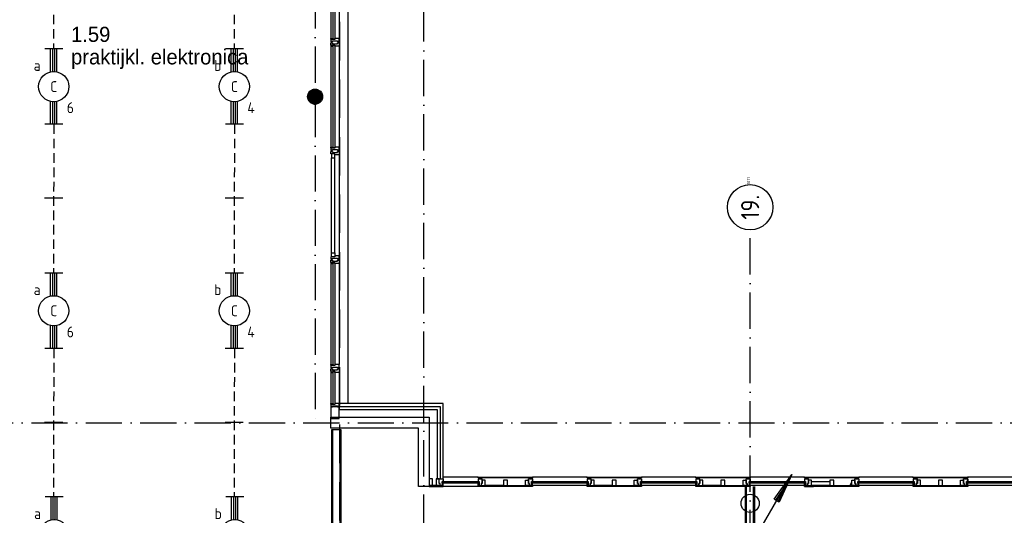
# Model space of a CAD drawing. Header units: millimetres. Extents: x -6587 to 112313, y 244 to 84344.
# Tile 49 of 55: x 77486 to 93781, y 56372 to 64579. Entities that reach past the tile are written whole.
import ezdxf
from ezdxf.enums import TextEntityAlignment as Align

# ---------------------------------------------------------------- set-up
doc = ezdxf.new("R2010")
doc.units = ezdxf.units.MM
doc.header["$LTSCALE"] = 100
doc.linetypes.add('DASHDOT', pattern=[9, 6, -1.5, 0, -1.5])
doc.linetypes.add('HIDDEN', pattern=[9.525, 6.35, -3.175])
doc.layers.get('0').update_dxf_attribs({"linetype": 'CONTINUOUS'})
for name, color, linetype in [('AL$7----_STRAMIEN', 1, 'DASHDOT'), ('AL21----_BUITENWAND', 4, 'CONTINUOUS'), ('AL21K---_ISOLATIE', 1, 'CONTINUOUS'), ('AL22----_BINNENWAND', 7, 'CONTINUOUS'), ('AL28----_KONSTRUKTIE', 3, 'CONTINUOUS'), ('AL31----_BUITENKOZ', 7, 'CONTINUOUS'), ('ALN-----_BLOCKNAAM', 2, 'CONTINUOUS'), ('ALXA3---_VOLZWART', 14, 'CONTINUOUS'), ('ALXAA---_GEWBETON', 12, 'CONTINUOUS'), ('ALXOU---_GLAS', 7, 'CONTINUOUS'), ('BOUW', 8, 'CONTINUOUS'), ('EB63101-_ATTRIB', 2, 'CONTINUOUS'), ('EL63101-_LICHT-ARM', 3, 'CONTINUOUS'), ('LIJN035', 50, 'CONTINUOUS'), ('LIJN070', 130, 'CONTINUOUS'), ('RUIMTEBOEK-1EB-WANDGOOT', 3, 'CONTINUOUS')]:
    doc.layers.add(name, color=color, linetype=linetype)
doc.styles.add('1_8', font='iso', dxfattribs={"width": 0.7, "height": 1.8})
doc.styles.add('BURO-025', font='BUROFONT.shx', dxfattribs={"height": 250})
doc.styles.add('NORATT', font='isocp.shx')
doc.styles.get("Standard").update_dxf_attribs({"font": 'iso.shx'})

# ---------------------------------------------------------------- blocks, each defined once
blk = doc.blocks.new('EJ3T20')
at = {"color": 0}
for p, q in [((-6.25, -1.5), (-6.25, 1.5)), ((-6.25, -1.5), (-6.25, 1.5)), ((-6.25, 0.52), (-2.44, 0.52)), ((-6.25, 0.52), (-2.44, 0.52)), ((-6.25, 0.17), (-2.49, 0.17)), ((-6.25, 0.17), (-2.49, 0.17)), ((2.44, 0.52), (6.25, 0.52)), ((2.44, 0.52), (6.25, 0.52)), ((2.49, 0.17), (6.25, 0.17)), ((2.49, 0.17), (6.25, 0.17)), ((6.25, -1.5), (6.25, 1.5)), ((6.25, -1.5), (6.25, 1.5)), ((-6.25, -0.17), (-2.49, -0.17)), ((-6.25, -0.17), (-2.49, -0.17)), ((-6.25, -0.52), (-2.44, -0.52)), ((-6.25, -0.52), (-2.44, -0.52)), ((2.44, -0.52), (6.25, -0.52)), ((2.44, -0.52), (6.25, -0.52)), ((2.49, -0.17), (6.25, -0.17)), ((2.49, -0.17), (6.25, -0.17))]:
    blk.add_line(p, q, dxfattribs=at)
blk.add_circle((0, 0), 2.5, dxfattribs=at)
blk.add_circle((0, 0), 2.5, dxfattribs=at)
at = {"style": 'NORATT', "flags": 9}
blk.add_attdef('GELIJK', text='', height=1.8, dxfattribs=at).set_placement((3.5, 5), align=Align.MIDDLE_CENTER)
at = {"color": 6}
for tag, style, flags, p in [('SCHAK', 'NORATT', 8, (3.5, 2.75)), ('SCHAK', '1_8', 8, (3.5, 2.75)), ('A_CODE', 'NORATT', 8, (0, 0)), ('A_CODE', '1_8', 8, (0, 0)), ('GROEP', 'NORATT', 8, (-3.5, -2.75)), ('GROEP', '1_8', 8, (-3.5, -2.75)), ('KAST', 'NORATT', 9, (3.5, -2.75)), ('KAST', '1_8', 9, (3.5, -2.75))]:
    blk.add_attdef(tag, text='', height=1.8, dxfattribs=dict(at, style=style, flags=flags)).set_placement(p, align=Align.MIDDLE)
blk = doc.blocks.new('ES111201')
for p, q in [((0.38, 0.65), (5.5, 9.53)), ((0.73, 0.15), (-0.73, 0.15)), ((0.6, 0.45), (-0.6, 0.45)), ((0.73, -0.15), (-0.73, -0.15)), ((0.6, -0.45), (-0.6, -0.45))]:
    blk.add_line(p, q)
for points in [[(2.57, 5.45), (5.5, 9.53), (3.43, 4.95)], [(3.22, 5.07), (4.63, 8.01), (2.78, 5.32)]]:
    blk.add_lwpolyline(points, close=True)
blk.add_circle((0, 0), 0.75)
blk = doc.blocks.new('1011')
at = {"layer": 'AL$7----_STRAMIEN', "color": 7, "linetype": 'Continuous'}
blk.add_circle((-750, 0), 750, dxfattribs=at)
at = {"layer": 'AL$7----_STRAMIEN', "color": 3, "linetype": 'Continuous'}
blk.add_attdef('STR-NAAM', text='', height=600, rotation=360, dxfattribs=at).set_placement((-750, 0), align=Align.MIDDLE)
at = {"layer": 'ALN-----_BLOCKNAAM', "linetype": 'Continuous'}
blk.add_text('1011', height=100, dxfattribs=at).set_placement((0, 0))

msp = doc.modelspace()

# ---------------------------------------------------------------- linework, layer by layer
at = {"layer": 'AL$7----_STRAMIEN', "color": 1}
for p, q in [((82374.8, 76734.4), (82374.8, 57905)), ((84174.8, 7509.2), (84174.8, 76734.4)), ((89574.8, 40558.9), (89574.8, 61094.4)), ((26373, 57905), (98018.3, 57905))]:
    msp.add_line(p, q, dxfattribs=at)
at = {"layer": 'AL21----_BUITENWAND', "color": 8}
for p, q in [((82914.8, 75845), (82914.8, 58225)), ((84494.8, 58225), (82773.8, 58225)), ((82773.8, 58225), (82773.8, 58125)), ((84494.8, 56979), (84494.8, 58225)), ((82773.8, 58125), (84394.8, 58125)), ((84394.8, 58125), (84394.8, 56979)), ((84394.8, 56979), (84494.8, 56979))]:
    msp.add_line(p, q, dxfattribs=at)
at = {"layer": 'AL21K---_ISOLATIE', "color": 8, "linetype": 'Continuous'}
for p, q in [((90891.2, 56925), (90591.7, 56925)), ((91227.7, 56865), (91257.7, 56925)), ((85491.3, 56865), (85191.8, 56865)), ((85558.3, 56865), (85857.8, 56865)), ((90891.2, 56865), (90591.7, 56865)), ((90891.3, 56865), (90591.8, 56865)), ((90958.2, 56865), (91257.7, 56865)), ((90958.3, 56865), (91257.8, 56865))]:
    msp.add_line(p, q, dxfattribs=at)
at = {"layer": 'AL22----_BINNENWAND', "color": 8}
for p, q in [((82649.8, 45975), (82649.8, 57794)), ((82649.8, 57794), (82799.8, 57794)), ((82799.8, 57794), (82799.8, 45975)), ((86874.8, 56994), (86874.8, 57006)), ((86874.8, 57006), (87774.8, 57006)), ((87774.8, 56994), (86874.8, 56994)), ((86941.8, 56900), (86924.8, 56900)), ((86924.8, 56900), (86924.8, 56865)), ((86991.8, 56955), (86941.8, 56955)), ((86941.8, 56955), (86941.8, 56900)), ((86991.8, 56865), (86991.8, 56955)), ((87358.3, 56955), (87291.3, 56955)), ((87291.3, 56955), (87291.3, 56865)), ((87358.3, 56865), (87358.3, 56955)), ((87657.8, 56865), (87657.8, 56955)), ((87657.8, 56955), (87707.8, 56955)), ((87707.8, 56955), (87707.8, 56900)), ((87707.8, 56900), (87724.8, 56900)), ((87724.8, 56900), (87724.8, 56865)), ((87774.8, 57006), (87774.8, 56994)), ((86874.8, 56850), (86874.8, 56865)), ((86874.8, 56865), (87774.8, 56865)), ((87774.8, 56850), (86874.8, 56850)), ((86924.8, 56865), (86991.8, 56865)), ((87291.3, 56865), (86991.8, 56865)), ((87291.3, 56865), (87358.3, 56865)), ((87358.3, 56865), (87657.8, 56865)), ((87724.8, 56865), (87657.8, 56865)), ((87774.8, 56865), (87774.8, 56850)), ((89496.8, 45975), (89496.8, 56852)), ((89646.8, 56852), (89646.8, 45975)), ((90474.7, 56852), (90624.7, 56852)), ((90474.8, 56852), (90624.8, 56852))]:
    msp.add_line(p, q, dxfattribs=at)
at = {"layer": 'AL22----_BINNENWAND', "color": 8, "linetype": 'Continuous'}
for p, q in [((82664.8, 57794), (82664.8, 45975)), ((82784.8, 57794), (82784.8, 45975)), ((89511.8, 45975), (89511.8, 56852)), ((89631.8, 45975), (89631.8, 56852))]:
    msp.add_line(p, q, dxfattribs=at)
at = {"layer": 'AL22----_BINNENWAND', "color": 8}
for points in [[(86891.8, 56865), (86924.8, 56865), (86924.8, 56900), (86941.8, 56900), (86941.8, 56979), (86874.8, 56979), (86874.8, 56934), (86891.8, 56934)], [(86891.8, 56904), (86891.8, 56865), (86874.8, 56865), (86874.8, 56904)], [(86927.8, 56979), (86927.8, 56994), (86884.8, 56994), (86884.8, 56979)], [(87757.8, 56865), (87724.8, 56865), (87724.8, 56900), (87707.8, 56900), (87707.8, 56979), (87774.8, 56979), (87774.8, 56934), (87757.8, 56934)], [(87757.8, 56865), (87724.8, 56865), (87724.8, 56900), (87707.8, 56900), (87707.8, 56979), (87774.8, 56979), (87774.8, 56934), (87757.8, 56934)], [(87721.8, 56979), (87721.8, 56994), (87764.8, 56994), (87764.8, 56979)], [(87721.8, 56979), (87721.8, 56994), (87764.8, 56994), (87764.8, 56979)], [(88691.8, 56934), (88691.8, 56904), (87757.8, 56904), (87757.8, 56934)], [(88691.8, 56934), (88691.8, 56904), (87757.8, 56904), (87757.8, 56934)], [(87757.8, 56904), (87757.8, 56865), (87774.8, 56865), (87774.8, 56904)], [(87757.8, 56904), (87757.8, 56865), (87774.8, 56865), (87774.8, 56904)], [(89574.8, 57006), (89574.8, 56994), (88674.8, 56994), (88674.8, 57006)], [(89574.8, 57006), (89574.8, 56994), (88674.8, 56994), (88674.8, 57006)], [(88691.8, 56865), (88724.8, 56865), (88724.8, 56900), (88741.8, 56900), (88741.8, 56979), (88674.8, 56979), (88674.8, 56934), (88691.8, 56934)], [(88691.8, 56865), (88724.8, 56865), (88724.8, 56900), (88741.8, 56900), (88741.8, 56979), (88674.8, 56979), (88674.8, 56934), (88691.8, 56934)], [(88691.8, 56904), (88691.8, 56865), (88674.8, 56865), (88674.8, 56904)], [(88691.8, 56904), (88691.8, 56865), (88674.8, 56865), (88674.8, 56904)], [(88727.8, 56979), (88727.8, 56994), (88684.8, 56994), (88684.8, 56979)], [(88727.8, 56979), (88727.8, 56994), (88684.8, 56994), (88684.8, 56979)], [(88791.8, 56865), (88791.8, 56955), (88741.8, 56955), (88741.8, 56900), (88724.8, 56900), (88724.8, 56865)], [(88791.8, 56865), (88791.8, 56955), (88741.8, 56955), (88741.8, 56900), (88724.8, 56900), (88724.8, 56865)], [(89158.3, 56865), (89158.3, 56955), (89091.3, 56955), (89091.3, 56865)], [(89158.3, 56865), (89158.3, 56955), (89091.3, 56955), (89091.3, 56865)], [(89457.8, 56865), (89457.8, 56955), (89507.8, 56955), (89507.8, 56900), (89524.8, 56900), (89524.8, 56865)], [(89457.8, 56865), (89457.8, 56955), (89507.8, 56955), (89507.8, 56900), (89524.8, 56900), (89524.8, 56865)], [(89557.8, 56865), (89524.8, 56865), (89524.8, 56900), (89507.8, 56900), (89507.8, 56979), (89574.8, 56979), (89574.8, 56934), (89557.8, 56934)], [(89521.8, 56979), (89521.8, 56994), (89564.8, 56994), (89564.8, 56979)], [(89557.8, 56904), (89557.8, 56865), (89574.8, 56865), (89574.8, 56904)], [(89574.8, 56865), (89574.8, 56850), (88674.8, 56850), (88674.8, 56865)], [(89574.8, 56865), (89574.8, 56850), (88674.8, 56850), (88674.8, 56865)]]:
    msp.add_lwpolyline(points, close=True, dxfattribs=at)
for points in [[(88674.8, 57006), (87774.8, 57006)], [(88674.8, 57006), (87774.8, 57006)], [(88674.8, 56865), (87774.8, 56865)], [(88674.8, 56865), (87774.8, 56865)], [(89091.3, 56865), (88791.8, 56865)], [(89091.3, 56865), (88791.8, 56865)], [(89158.3, 56865), (89457.8, 56865)], [(89158.3, 56865), (89457.8, 56865)]]:
    msp.add_lwpolyline(points, dxfattribs=at)
msp.add_circle((89574.8, 56570), 150, dxfattribs=at)
at = {"layer": 'AL28----_KONSTRUKTIE', "color": 8}
for p, q in [((82634.8, 57815), (82634.8, 57995)), ((82634.8, 57995), (82814.8, 57995)), ((82814.8, 57995), (82814.8, 57995)), ((82814.8, 57995), (84264.8, 57995)), ((84264.8, 57995), (84264.8, 57057)), ((84084.8, 57815), (82634.8, 57815)), ((84084.8, 56850), (84084.8, 57815)), ((84264.8, 57057), (84264.8, 57057)), ((84264.8, 57057), (84264.8, 56850)), ((84264.8, 56850), (84084.8, 56850))]:
    msp.add_line(p, q, dxfattribs=at)
for centre, radius in [((82374.8, 63305), 125), ((89574.7, 56570), 150)]:
    msp.add_circle(centre, radius, dxfattribs=at)
at = {"layer": 'AL31----_BUITENKOZ', "color": 8}
for p, q in [((82634.8, 65940), (82634.8, 64270)), ((82773.8, 65940), (82773.8, 64270)), ((82634.8, 64140), (82634.8, 62470)), ((82773.8, 64140), (82773.8, 62470)), ((82647.8, 60720), (82647.8, 62290)), ((82701.8, 60720), (82701.8, 62290)), ((82773.8, 62340), (82773.8, 60670)), ((82634.8, 60540), (82634.8, 58870)), ((82773.8, 60540), (82773.8, 58870)), ((82634.8, 58740), (82634.8, 58225)), ((82773.8, 58740), (82773.8, 58225)), ((84316.8, 56979), (84264.8, 56979)), ((84264.8, 56979), (84264.8, 56865)), ((84316.8, 56865), (84316.8, 56979)), ((84427.8, 56979), (84375.8, 56979)), ((84375.8, 56979), (84375.8, 56865)), ((84427.8, 56900), (84427.8, 56979)), ((84427.8, 56900), (84427.8, 56979)), ((84427.8, 56979), (84494.8, 56979)), ((84442.8, 56900), (84427.8, 56900)), ((84442.8, 56900), (84427.8, 56900)), ((84442.8, 56865), (84442.8, 56900)), ((84442.8, 56865), (84442.8, 56900)), ((84494.8, 56934), (84477.8, 56934)), ((84477.8, 56934), (84477.8, 56865)), ((84477.8, 56904), (84477.8, 56850)), ((84494.8, 56904), (84477.8, 56904)), ((85074.8, 57006), (84494.8, 57006)), ((84494.8, 56979), (84494.8, 56934)), ((84494.8, 56850), (84494.8, 56904)), ((85074.8, 56994), (85074.8, 57006)), ((85074.8, 57006), (85974.8, 57006)), ((85974.8, 56994), (85074.8, 56994)), ((85141.8, 56979), (85074.8, 56979)), ((85074.8, 56979), (85074.8, 56934)), ((85074.8, 56934), (85091.8, 56934)), ((85074.8, 56850), (85074.8, 56904)), ((85074.8, 56904), (85091.8, 56904)), ((85127.8, 56994), (85084.8, 56994)), ((85084.8, 56994), (85084.8, 56979)), ((85084.8, 56979), (85127.8, 56979)), ((85091.8, 56934), (85091.8, 56865)), ((85091.8, 56904), (85091.8, 56850)), ((85141.8, 56900), (85124.8, 56900)), ((85124.8, 56900), (85124.8, 56865)), ((85126.8, 56865), (85126.8, 56900)), ((85126.8, 56900), (85141.8, 56900)), ((85127.8, 56979), (85127.8, 56994)), ((85141.8, 56900), (85141.8, 56979)), ((85191.8, 56955), (85141.8, 56955)), ((85141.8, 56955), (85141.8, 56900)), ((85191.8, 56865), (85191.8, 56955)), ((85558.3, 56955), (85491.3, 56955)), ((85491.3, 56955), (85491.3, 56865)), ((85558.3, 56865), (85558.3, 56955)), ((85857.8, 56865), (85857.8, 56955)), ((85857.8, 56955), (85907.8, 56955)), ((85907.8, 56955), (85907.8, 56900)), ((85907.8, 56900), (85924.8, 56900)), ((85924.8, 56900), (85924.8, 56865)), ((85974.8, 57006), (85974.8, 56994)), ((90474.7, 57006), (89574.7, 57006)), ((90474.7, 56994), (90474.7, 57006)), ((90474.7, 57006), (91374.7, 57006)), ((91374.7, 56994), (90474.7, 56994)), ((90474.7, 56979), (90474.7, 56934)), ((90541.7, 56979), (90474.7, 56979)), ((90474.7, 56934), (90491.7, 56934)), ((90474.7, 56904), (90491.7, 56904)), ((90474.7, 56865), (90474.7, 56904)), ((90474.8, 56994), (90474.8, 57006)), ((90474.8, 57006), (91374.8, 57006)), ((91374.8, 56994), (90474.8, 56994)), ((90484.7, 56994), (90484.7, 56979)), ((90527.7, 56994), (90484.7, 56994)), ((90484.7, 56979), (90527.7, 56979)), ((90491.7, 56934), (90491.7, 56865)), ((90491.7, 56904), (90491.7, 56865)), ((90524.7, 56900), (90541.7, 56900)), ((90524.7, 56865), (90524.7, 56900)), ((90524.7, 56900), (90524.7, 56865)), ((90541.7, 56900), (90524.7, 56900)), ((90541.8, 56900), (90524.8, 56900)), ((90524.8, 56900), (90524.8, 56865)), ((90527.7, 56979), (90527.7, 56994)), ((90541.7, 56900), (90541.7, 56979)), ((90541.7, 56955), (90541.7, 56900)), ((90591.7, 56955), (90541.7, 56955)), ((90591.8, 56955), (90541.8, 56955)), ((90541.8, 56955), (90541.8, 56900)), ((90591.7, 56865), (90591.7, 56955)), ((90591.8, 56865), (90591.8, 56955)), ((90891.2, 56955), (90891.2, 56865)), ((90958.2, 56955), (90891.2, 56955)), ((90958.3, 56955), (90891.3, 56955)), ((90891.3, 56955), (90891.3, 56865)), ((90958.2, 56865), (90958.2, 56955)), ((90958.3, 56865), (90958.3, 56955)), ((91257.7, 56955), (91307.7, 56955)), ((91257.7, 56865), (91257.7, 56955)), ((91257.8, 56865), (91257.8, 56955)), ((91257.8, 56955), (91307.8, 56955)), ((91307.7, 56979), (91374.7, 56979)), ((91307.7, 56900), (91307.7, 56979)), ((91307.7, 56955), (91307.7, 56900)), ((91324.7, 56900), (91307.7, 56900)), ((91307.7, 56900), (91324.7, 56900)), ((91307.8, 56900), (91307.8, 56979)), ((91307.8, 56979), (91374.8, 56979)), ((91307.8, 56955), (91307.8, 56900)), ((91307.8, 56900), (91324.8, 56900)), ((91324.8, 56900), (91307.8, 56900)), ((91321.7, 56994), (91364.7, 56994)), ((91321.7, 56979), (91321.7, 56994)), ((91364.7, 56979), (91321.7, 56979)), ((91321.8, 56979), (91321.8, 56994)), ((91321.8, 56994), (91364.8, 56994)), ((91364.8, 56979), (91321.8, 56979)), ((91324.7, 56865), (91324.7, 56900)), ((91324.7, 56900), (91324.7, 56865)), ((91324.8, 56900), (91324.8, 56865)), ((91324.8, 56865), (91324.8, 56900)), ((91357.7, 56934), (91357.7, 56865)), ((91374.7, 56934), (91357.7, 56934)), ((91374.7, 56904), (91357.7, 56904)), ((91357.7, 56904), (91357.7, 56865)), ((91374.8, 56934), (91357.8, 56934)), ((91357.8, 56934), (91357.8, 56865)), ((91357.8, 56904), (91357.8, 56865)), ((91374.8, 56904), (91357.8, 56904)), ((91364.7, 56994), (91364.7, 56979)), ((91364.8, 56994), (91364.8, 56979)), ((92274.7, 57006), (91374.7, 57006)), ((91374.7, 57006), (91374.7, 56994)), ((91374.7, 56979), (91374.7, 56934)), ((91374.7, 56865), (91374.7, 56904)), ((92274.8, 57006), (91374.8, 57006)), ((91374.8, 57006), (91374.8, 56994)), ((91374.8, 56979), (91374.8, 56934)), ((91374.8, 56865), (91374.8, 56904)), ((92274.7, 57006), (93174.7, 57006)), ((92274.7, 56994), (92274.7, 57006)), ((93174.7, 56994), (92274.7, 56994)), ((92274.7, 56979), (92274.7, 56934)), ((92341.7, 56979), (92274.7, 56979)), ((92274.7, 56934), (92291.7, 56934)), ((92274.7, 56904), (92291.7, 56904)), ((92274.7, 56865), (92274.7, 56904)), ((92284.7, 56994), (92284.7, 56979)), ((92327.7, 56994), (92284.7, 56994)), ((92284.7, 56979), (92327.7, 56979)), ((92291.7, 56934), (92291.7, 56865)), ((92291.7, 56904), (92291.7, 56865)), ((92324.7, 56900), (92341.7, 56900)), ((92324.7, 56865), (92324.7, 56900)), ((92324.7, 56900), (92324.7, 56865)), ((92341.7, 56900), (92324.7, 56900)), ((92327.7, 56979), (92327.7, 56994)), ((92341.7, 56900), (92341.7, 56979)), ((92341.7, 56955), (92341.7, 56900)), ((92391.7, 56955), (92341.7, 56955)), ((92391.7, 56865), (92391.7, 56955)), ((92691.2, 56955), (92691.2, 56865)), ((92758.2, 56955), (92691.2, 56955)), ((92758.2, 56865), (92758.2, 56955)), ((93057.7, 56955), (93107.7, 56955)), ((93057.7, 56865), (93057.7, 56955)), ((93107.7, 56979), (93174.7, 56979)), ((93107.7, 56900), (93107.7, 56979)), ((93107.7, 56955), (93107.7, 56900)), ((93124.7, 56900), (93107.7, 56900)), ((93107.7, 56900), (93124.7, 56900)), ((93121.7, 56994), (93164.7, 56994)), ((93121.7, 56979), (93121.7, 56994)), ((93164.7, 56979), (93121.7, 56979)), ((93124.7, 56865), (93124.7, 56900)), ((93124.7, 56900), (93124.7, 56865)), ((93157.7, 56934), (93157.7, 56865)), ((93174.7, 56934), (93157.7, 56934)), ((93174.7, 56904), (93157.7, 56904)), ((93157.7, 56904), (93157.7, 56865)), ((93164.7, 56994), (93164.7, 56979)), ((94078.2, 57006), (93174.7, 57006)), ((93174.7, 57006), (93174.7, 56994)), ((93174.7, 56979), (93174.7, 56934)), ((93174.7, 56865), (93174.7, 56904)), ((93686.5, 57006), (93174.8, 57006)), ((84264.8, 56865), (84316.8, 56865)), ((84264.8, 56865), (84264.8, 56850)), ((84477.8, 56865), (84264.8, 56865)), ((84264.8, 56850), (84477.8, 56850)), ((84375.8, 56865), (84442.8, 56865)), ((84477.8, 56865), (84442.8, 56865)), ((84477.8, 56850), (84477.8, 56865)), ((84477.8, 56850), (84494.8, 56850)), ((85074.8, 56850), (84494.8, 56850)), ((85074.8, 56850), (85074.8, 56865)), ((85074.8, 56865), (85974.8, 56865)), ((85974.8, 56850), (85074.8, 56850)), ((85091.8, 56850), (85074.8, 56850)), ((85091.8, 56865), (85126.8, 56865)), ((85124.8, 56865), (85191.8, 56865)), ((85491.3, 56865), (85558.3, 56865)), ((85924.8, 56865), (85857.8, 56865)), ((85974.8, 56865), (85974.8, 56850)), ((90474.7, 56865), (89574.7, 56865)), ((90491.7, 56865), (90474.7, 56865)), ((90474.7, 56850), (90474.7, 56865)), ((90474.7, 56865), (91374.7, 56865)), ((91374.7, 56850), (90474.7, 56850)), ((90474.8, 56850), (90474.8, 56865)), ((90474.8, 56865), (91374.8, 56865)), ((91374.8, 56850), (90474.8, 56850)), ((90491.7, 56865), (90524.7, 56865)), ((90524.7, 56865), (90591.7, 56865)), ((90524.8, 56865), (90591.8, 56865)), ((90891.2, 56865), (90958.2, 56865)), ((90891.3, 56865), (90958.3, 56865)), ((91324.7, 56865), (91257.7, 56865)), ((91324.8, 56865), (91257.8, 56865)), ((91357.7, 56865), (91324.7, 56865)), ((91357.8, 56865), (91324.8, 56865)), ((91357.7, 56865), (91374.7, 56865)), ((91357.8, 56865), (91374.8, 56865)), ((92274.7, 56865), (91374.7, 56865)), ((91374.7, 56865), (91374.7, 56850)), ((92274.8, 56865), (91374.8, 56865)), ((91374.8, 56865), (91374.8, 56850)), ((92291.7, 56865), (92274.7, 56865)), ((92274.7, 56865), (93174.7, 56865)), ((92274.7, 56850), (92274.7, 56865)), ((93174.7, 56850), (92274.7, 56850)), ((92291.7, 56865), (92324.7, 56865)), ((92324.7, 56865), (92391.7, 56865)), ((92691.2, 56865), (92758.2, 56865)), ((93124.7, 56865), (93057.7, 56865)), ((93157.7, 56865), (93124.7, 56865)), ((93157.7, 56865), (93174.7, 56865)), ((94079.9, 56865), (93174.7, 56865)), ((93174.7, 56865), (93174.7, 56850)), ((93686.5, 56865), (93174.8, 56865))]:
    msp.add_line(p, q, dxfattribs=at)
at = {"layer": 'AL31----_BUITENKOZ', "color": 8, "linetype": 'Continuous'}
for p, q in [((82634.8, 64258), (82634.8, 64270)), ((82634.8, 64270), (82671.8, 64270)), ((82639.8, 64258), (82634.8, 64258)), ((82634.8, 64253), (82634.8, 64214)), ((82701.8, 64253), (82634.8, 64253)), ((82634.8, 64214), (82640.8, 64214)), ((82639.8, 64253), (82639.8, 64258)), ((82671.8, 64253), (82639.8, 64253)), ((82640.8, 64214), (82654.8, 64214)), ((82654.8, 64214), (82654.8, 64214)), ((82654.8, 64214), (82664.8, 64214)), ((82664.8, 64214), (82664.8, 64228)), ((82664.8, 64228), (82744.8, 64228)), ((82671.8, 64270), (82671.8, 64253)), ((82754.8, 64270), (82701.8, 64270)), ((82701.8, 64270), (82701.8, 64253)), ((82744.8, 64228), (82744.8, 64214)), ((82744.8, 64214), (82753.8, 64214)), ((82753.8, 64214), (82753.8, 64214)), ((82753.8, 64214), (82767.8, 64214)), ((82762.8, 64270), (82754.8, 64270)), ((82766.8, 64270), (82762.8, 64270)), ((82773.8, 64270), (82766.8, 64270)), ((82767.8, 64214), (82773.8, 64214)), ((82773.8, 64232.9), (82773.8, 64270)), ((82773.8, 64214), (82773.8, 64232.9)), ((82634.8, 64157), (82634.8, 64196)), ((82634.8, 64196), (82640.8, 64196)), ((82701.8, 64157), (82634.8, 64157)), ((82639.8, 64152), (82634.8, 64152)), ((82634.8, 64152), (82634.8, 64140)), ((82634.8, 64140), (82671.8, 64140)), ((82671.8, 64157), (82639.8, 64157)), ((82639.8, 64157), (82639.8, 64152)), ((82640.8, 64196), (82654.8, 64196)), ((82654.8, 64196), (82654.8, 64196)), ((82654.8, 64196), (82664.3, 64196)), ((82664.3, 64196), (82664.3, 64182)), ((82664.3, 64182), (82744.3, 64182)), ((82671.8, 64140), (82671.8, 64157)), ((82701.8, 64140), (82701.8, 64157)), ((82754.8, 64140), (82701.8, 64140)), ((82744.3, 64182), (82744.3, 64196)), ((82744.3, 64196), (82754.3, 64196)), ((82754.3, 64196), (82754.3, 64196)), ((82754.3, 64196), (82767.8, 64196)), ((82762.8, 64140), (82754.8, 64140)), ((82766.8, 64140), (82762.8, 64140)), ((82773.8, 64140), (82766.8, 64140)), ((82767.8, 64196), (82773.8, 64196)), ((82773.8, 64196), (82773.8, 64177.1)), ((82773.8, 64177.1), (82773.8, 64140)), ((82634.8, 62458), (82634.8, 62470)), ((82634.8, 62470), (82671.8, 62470)), ((82639.8, 62458), (82634.8, 62458)), ((82634.8, 62453), (82634.8, 62414)), ((82701.8, 62453), (82634.8, 62453)), ((82634.8, 62414), (82640.8, 62414)), ((82639.8, 62453), (82639.8, 62458)), ((82671.8, 62453), (82639.8, 62453)), ((82640.8, 62414), (82654.8, 62414)), ((82654.8, 62414), (82654.8, 62414)), ((82654.8, 62414), (82664.8, 62414)), ((82664.8, 62414), (82664.8, 62428)), ((82664.8, 62428), (82744.8, 62428)), ((82671.8, 62470), (82671.8, 62453)), ((82754.8, 62470), (82701.8, 62470)), ((82701.8, 62470), (82701.8, 62453)), ((82744.8, 62428), (82744.8, 62414)), ((82744.8, 62414), (82753.8, 62414)), ((82753.8, 62414), (82753.8, 62414)), ((82753.8, 62414), (82767.8, 62414)), ((82762.8, 62470), (82754.8, 62470)), ((82766.8, 62470), (82762.8, 62470)), ((82773.8, 62470), (82766.8, 62470)), ((82767.8, 62414), (82773.8, 62414)), ((82773.8, 62432.9), (82773.8, 62470)), ((82773.8, 62414), (82773.8, 62432.9)), ((82634.8, 62357), (82634.8, 62396)), ((82634.8, 62396), (82640.8, 62396)), ((82701.8, 62357), (82634.8, 62357)), ((82640.8, 62396), (82654.8, 62396)), ((82701.8, 62357), (82647.8, 62357)), ((82647.8, 62357), (82647.8, 62290)), ((82647.8, 62290), (82701.8, 62290)), ((82654.8, 62396), (82654.8, 62396)), ((82654.8, 62396), (82664.3, 62396)), ((82664.3, 62396), (82664.3, 62382)), ((82664.3, 62382), (82744.3, 62382)), ((82701.8, 62340), (82701.8, 62357)), ((82701.8, 62290), (82701.8, 62357)), ((82754.8, 62340), (82701.8, 62340)), ((82744.3, 62382), (82744.3, 62396)), ((82744.3, 62396), (82754.3, 62396)), ((82754.3, 62396), (82754.3, 62396)), ((82754.3, 62396), (82767.8, 62396)), ((82762.8, 62340), (82754.8, 62340)), ((82766.8, 62340), (82762.8, 62340)), ((82773.8, 62340), (82766.8, 62340)), ((82767.8, 62396), (82773.8, 62396)), ((82773.8, 62396), (82773.8, 62377.1)), ((82773.8, 62377.1), (82773.8, 62340)), ((82634.8, 60653), (82634.8, 60614)), ((82701.8, 60653), (82634.8, 60653)), ((82647.8, 60653), (82647.8, 60720)), ((82647.8, 60720), (82701.8, 60720)), ((82701.8, 60653), (82647.8, 60653)), ((82664.8, 60614), (82664.8, 60628)), ((82664.8, 60628), (82744.8, 60628)), ((82701.8, 60720), (82701.8, 60653)), ((82754.8, 60670), (82701.8, 60670)), ((82701.8, 60670), (82701.8, 60653)), ((82744.8, 60628), (82744.8, 60614)), ((82762.8, 60670), (82754.8, 60670)), ((82766.8, 60670), (82762.8, 60670)), ((82773.8, 60670), (82766.8, 60670)), ((82773.8, 60632.9), (82773.8, 60670)), ((82773.8, 60614), (82773.8, 60632.9)), ((82634.8, 60614), (82640.8, 60614)), ((82634.8, 60557), (82634.8, 60596)), ((82634.8, 60596), (82640.8, 60596)), ((82701.8, 60557), (82634.8, 60557)), ((82639.8, 60552), (82634.8, 60552)), ((82634.8, 60552), (82634.8, 60540)), ((82634.8, 60540), (82671.8, 60540)), ((82671.8, 60557), (82639.8, 60557)), ((82639.8, 60557), (82639.8, 60552)), ((82640.8, 60614), (82654.8, 60614)), ((82640.8, 60596), (82654.8, 60596)), ((82654.8, 60614), (82654.8, 60614)), ((82654.8, 60614), (82664.8, 60614)), ((82654.8, 60596), (82654.8, 60596)), ((82654.8, 60596), (82664.3, 60596)), ((82664.3, 60596), (82664.3, 60582)), ((82664.3, 60582), (82744.3, 60582)), ((82671.8, 60540), (82671.8, 60557)), ((82701.8, 60540), (82701.8, 60557)), ((82754.8, 60540), (82701.8, 60540)), ((82744.3, 60582), (82744.3, 60596)), ((82744.3, 60596), (82754.3, 60596)), ((82744.8, 60614), (82753.8, 60614)), ((82753.8, 60614), (82753.8, 60614)), ((82753.8, 60614), (82767.8, 60614)), ((82754.3, 60596), (82754.3, 60596)), ((82754.3, 60596), (82767.8, 60596)), ((82762.8, 60540), (82754.8, 60540)), ((82766.8, 60540), (82762.8, 60540)), ((82773.8, 60540), (82766.8, 60540)), ((82767.8, 60614), (82773.8, 60614)), ((82767.8, 60596), (82773.8, 60596)), ((82773.8, 60596), (82773.8, 60577.1)), ((82773.8, 60577.1), (82773.8, 60540)), ((82634.8, 58858), (82634.8, 58870)), ((82634.8, 58870), (82671.8, 58870)), ((82639.8, 58858), (82634.8, 58858)), ((82634.8, 58853), (82634.8, 58814)), ((82701.8, 58853), (82634.8, 58853)), ((82639.8, 58853), (82639.8, 58858)), ((82671.8, 58853), (82639.8, 58853)), ((82664.8, 58814), (82664.8, 58828)), ((82664.8, 58828), (82744.8, 58828)), ((82671.8, 58870), (82671.8, 58853)), ((82754.8, 58870), (82701.8, 58870)), ((82701.8, 58870), (82701.8, 58853)), ((82744.8, 58828), (82744.8, 58814)), ((82762.8, 58870), (82754.8, 58870)), ((82766.8, 58870), (82762.8, 58870)), ((82773.8, 58870), (82766.8, 58870)), ((82773.8, 58832.9), (82773.8, 58870)), ((82773.8, 58814), (82773.8, 58832.9)), ((82634.8, 58814), (82640.8, 58814)), ((82634.8, 58757), (82634.8, 58796)), ((82634.8, 58796), (82640.8, 58796)), ((82701.8, 58757), (82634.8, 58757)), ((82639.8, 58752), (82634.8, 58752)), ((82634.8, 58752), (82634.8, 58740)), ((82634.8, 58740), (82671.8, 58740)), ((82671.8, 58757), (82639.8, 58757)), ((82639.8, 58757), (82639.8, 58752)), ((82640.8, 58814), (82654.8, 58814)), ((82640.8, 58796), (82654.8, 58796)), ((82654.8, 58814), (82654.8, 58814)), ((82654.8, 58814), (82664.8, 58814)), ((82654.8, 58796), (82654.8, 58796)), ((82654.8, 58796), (82664.8, 58796)), ((82664.8, 58796), (82664.8, 58782)), ((82664.8, 58782), (82744.8, 58782)), ((82671.8, 58740), (82671.8, 58757)), ((82701.8, 58740), (82701.8, 58757)), ((82754.8, 58740), (82701.8, 58740)), ((82744.8, 58814), (82753.8, 58814)), ((82744.8, 58782), (82744.8, 58796)), ((82744.8, 58796), (82753.8, 58796)), ((82753.8, 58814), (82753.8, 58814)), ((82753.8, 58814), (82767.8, 58814)), ((82753.8, 58796), (82753.8, 58796)), ((82753.8, 58796), (82767.8, 58796)), ((82762.8, 58740), (82754.8, 58740)), ((82766.8, 58740), (82762.8, 58740)), ((82773.8, 58740), (82766.8, 58740)), ((82767.8, 58814), (82773.8, 58814)), ((82767.8, 58796), (82773.8, 58796)), ((82773.8, 58796), (82773.8, 58777.1)), ((82773.8, 58777.1), (82773.8, 58740)), ((82634.8, 58213), (82634.8, 58225)), ((82634.8, 58225), (82671.8, 58225)), ((82639.8, 58213), (82634.8, 58213)), ((82634.8, 58208), (82634.8, 58169)), ((82701.8, 58208), (82634.8, 58208)), ((82639.8, 58208), (82639.8, 58213)), ((82671.8, 58208), (82639.8, 58208)), ((82664.8, 58169), (82664.8, 58183)), ((82664.8, 58183), (82744.8, 58183)), ((82671.8, 58225), (82671.8, 58208)), ((82754.8, 58225), (82701.8, 58225)), ((82701.8, 58225), (82701.8, 58208)), ((82744.8, 58183), (82744.8, 58169)), ((82762.8, 58225), (82754.8, 58225)), ((82766.8, 58225), (82762.8, 58225)), ((82773.8, 58225), (82766.8, 58225)), ((82773.8, 58187.9), (82773.8, 58225)), ((82773.8, 58169), (82773.8, 58187.9)), ((82634.8, 58169), (82634.8, 57974)), ((82773.8, 58169), (82634.8, 58169)), ((82634.8, 58169), (82640.8, 58169)), ((82640.8, 58169), (82654.8, 58169)), ((82654.8, 58169), (82654.8, 58169)), ((82654.8, 58169), (82664.8, 58169)), ((82744.8, 58169), (82753.8, 58169)), ((82753.8, 58169), (82753.8, 58169)), ((82753.8, 58169), (82767.8, 58169)), ((82767.8, 58169), (82773.8, 58169)), ((82773.8, 57974), (82773.8, 58169)), ((82634.8, 57974), (82773.8, 57974))]:
    msp.add_line(p, q, dxfattribs=at)
at = {"layer": 'AL31----_BUITENKOZ', "color": 8}
for points in [[(85957.8, 56865), (85924.8, 56865), (85924.8, 56900), (85907.8, 56900), (85907.8, 56979), (85974.8, 56979), (85974.8, 56934), (85957.8, 56934)], [(85921.8, 56979), (85921.8, 56994), (85964.8, 56994), (85964.8, 56979)], [(85957.8, 56904), (85957.8, 56865), (85974.8, 56865), (85974.8, 56904)], [(90491.8, 56865), (90524.8, 56865), (90524.8, 56900), (90541.8, 56900), (90541.8, 56979), (90474.8, 56979), (90474.8, 56934), (90491.8, 56934)], [(90491.8, 56904), (90491.8, 56865), (90474.8, 56865), (90474.8, 56904)], [(90527.8, 56979), (90527.8, 56994), (90484.8, 56994), (90484.8, 56979)], [(93174.8, 57006), (93174.8, 56994), (92274.8, 56994), (92274.8, 57006)], [(92291.8, 56865), (92324.8, 56865), (92324.8, 56900), (92341.8, 56900), (92341.8, 56979), (92274.8, 56979), (92274.8, 56934), (92291.8, 56934)], [(92291.8, 56904), (92291.8, 56865), (92274.8, 56865), (92274.8, 56904)], [(92327.8, 56979), (92327.8, 56994), (92284.8, 56994), (92284.8, 56979)], [(92391.8, 56865), (92391.8, 56955), (92341.8, 56955), (92341.8, 56900), (92324.8, 56900), (92324.8, 56865)], [(92758.3, 56865), (92758.3, 56955), (92691.3, 56955), (92691.3, 56865)], [(93057.8, 56865), (93057.8, 56955), (93107.8, 56955), (93107.8, 56900), (93124.8, 56900), (93124.8, 56865)], [(93157.8, 56865), (93124.8, 56865), (93124.8, 56900), (93107.8, 56900), (93107.8, 56979), (93174.8, 56979), (93174.8, 56934), (93157.8, 56934)], [(93121.8, 56979), (93121.8, 56994), (93164.8, 56994), (93164.8, 56979)], [(93157.8, 56904), (93157.8, 56865), (93174.8, 56865), (93174.8, 56904)], [(93174.8, 56865), (93174.8, 56850), (92274.8, 56850), (92274.8, 56865)]]:
    msp.add_lwpolyline(points, close=True, dxfattribs=at)
for points in [[(86874.8, 57006), (85974.8, 57006)], [(90474.8, 57006), (89574.8, 57006)], [(86874.8, 56865), (85974.8, 56865)], [(90474.8, 56865), (89574.8, 56865)]]:
    msp.add_lwpolyline(points, dxfattribs=at)
at = {"layer": 'ALXA3---_VOLZWART', "color": 8}
for p, q in [((82773.8, 58175), (84444.8, 58175)), ((84444.8, 58175), (84444.8, 56979))]:
    msp.add_line(p, q, dxfattribs=at)
at = {"layer": 'ALXAA---_GEWBETON', "color": 8}
for p, q in [((82294.4, 63400.7), (82455.2, 63400.7)), ((82294.4, 63400.7), (82455.2, 63400.7)), ((82327.6, 63420.7), (82422.1, 63420.7)), ((82327.6, 63420.7), (82422.1, 63420.7)), ((82249.9, 63300.7), (82499.8, 63300.7)), ((82250.8, 63320.7), (82498.8, 63320.7)), ((82252.2, 63280.7), (82497.5, 63280.7)), ((82255, 63340.7), (82494.6, 63340.7)), ((82257.9, 63260.7), (82491.7, 63260.7)), ((82262.9, 63360.7), (82486.7, 63360.7)), ((82267.6, 63240.7), (82482, 63240.7)), ((82275.4, 63380.7), (82474.3, 63380.7)), ((82275.4, 63380.7), (82474.3, 63380.7)), ((82282.5, 63220.7), (82467.1, 63220.7)), ((82305.9, 63200.7), (82443.8, 63200.7)), ((82361.5, 63180.7), (82388.2, 63180.7))]:
    msp.add_line(p, q, dxfattribs=at)
at = {"layer": 'ALXOU---_GLAS', "color": 8}
for p, q in [((82673.8, 64255), (82673.8, 65955)), ((82699.8, 65955), (82699.8, 64255)), ((82699.8, 64255), (82673.8, 64255)), ((82673.8, 62455), (82673.8, 64155)), ((82673.8, 64155), (82699.8, 64155)), ((82699.8, 64155), (82699.8, 62455)), ((82699.8, 62455), (82673.8, 62455)), ((82673.8, 58855), (82673.8, 60555)), ((82673.8, 60555), (82699.8, 60555)), ((82699.8, 60555), (82699.8, 58855)), ((82699.8, 58855), (82673.8, 58855)), ((82673.8, 58210), (82673.8, 58755)), ((82673.8, 58755), (82699.8, 58755)), ((82699.8, 58755), (82699.8, 58210)), ((82699.8, 58210), (82673.8, 58210)), ((84477.8, 56904), (84477.8, 56934)), ((84477.8, 56934), (85091.8, 56934)), ((85091.8, 56904), (84477.8, 56904)), ((85091.8, 56934), (85091.8, 56904)), ((89557.7, 56934), (90491.7, 56934)), ((89557.7, 56904), (89557.7, 56934)), ((90491.7, 56904), (89557.7, 56904)), ((90491.7, 56934), (90491.7, 56904)), ((91357.7, 56934), (92291.7, 56934)), ((91357.7, 56904), (91357.7, 56934)), ((92291.7, 56904), (91357.7, 56904)), ((91357.8, 56904), (91357.8, 56934)), ((91357.8, 56934), (92291.8, 56934)), ((92291.8, 56904), (91357.8, 56904)), ((92291.7, 56934), (92291.7, 56904)), ((92291.8, 56934), (92291.8, 56904)), ((93157.7, 56934), (94079.9, 56934)), ((93157.7, 56904), (93157.7, 56934)), ((94078.2, 56904), (93157.7, 56904)), ((93157.8, 56904), (93157.8, 56934)), ((93157.8, 56934), (93686.5, 56934)), ((93686.5, 56904), (93157.8, 56904))]:
    msp.add_line(p, q, dxfattribs=at)
for points in [[(86891.8, 56934), (86891.8, 56904), (85957.8, 56904), (85957.8, 56934)], [(90491.8, 56934), (90491.8, 56904), (89557.8, 56904), (89557.8, 56934)]]:
    msp.add_lwpolyline(points, close=True, dxfattribs=at)
at = {"layer": 'LIJN035', "linetype": 'HIDDEN', "ltscale": 0.25}
for p, q in [((78049.8, 66567.3), (78045.8, 64107.2)), ((81039.4, 66567.3), (81035.4, 64107.2)), ((78049.8, 62846.7), (78045.8, 60386.6)), ((81039.4, 62846.7), (81035.4, 60386.6)), ((78049.3, 59134.5), (78045.3, 56674.4)), ((81038.9, 59134.5), (81034.9, 56674.4))]:
    msp.add_line(p, q, dxfattribs=at)
at = {"layer": 'LIJN035'}
for p, q in [((78197.9, 61623.7), (77897.9, 61623.7)), ((81187.5, 61623.7), (80887.5, 61623.7)), ((78197.4, 57911.4), (77897.4, 57911.4)), ((81187, 57911.4), (80887, 57911.4))]:
    msp.add_line(p, q, dxfattribs=at)
at = {"layer": 'LIJN070', "linetype": 'HIDDEN'}
msp.add_line((82784, 45808.8), (82784, 78227.7), dxfattribs=at)

# ---------------------------------------------------------------- block references
at = {"layer": 'AL$7----_STRAMIEN', "xscale": 0.5, "yscale": 0.5, "zscale": 0.5, "rotation": 90}
msp.add_blockref('1011', (89574.8, 61849.1), dxfattribs=at).add_auto_attribs({'STR-NAAM': '19.'})
at = {"layer": 'EL63101-_LICHT-ARM'}
ref = msp.add_blockref('EJ3T20', (78049.8, 63471.7), dxfattribs=dict(at, xscale=100, yscale=100, zscale=100, rotation=90))
ref.add_attrib('A_CODE', 'C', dxfattribs={"layer": 'EB63101-_ATTRIB', "color": 1, "height": 180, "style": '1_8', "flags": 8}).set_placement((78049.8, 63471.7), align=Align.MIDDLE)
ref.add_attrib('GROEP', '6', dxfattribs={"layer": 'EB63101-_ATTRIB', "color": 1, "height": 180, "style": '1_8', "flags": 8}).set_placement((78324.8, 63121.7), align=Align.MIDDLE)
ref.add_attrib('SCHAK', 'a', dxfattribs={"layer": 'EB63101-_ATTRIB', "color": 1, "height": 180, "style": '1_8', "flags": 8}).set_placement((77774.8, 63821.7), align=Align.MIDDLE)
ref = msp.add_blockref('EJ3T20', (81039.4, 63471.7), dxfattribs=dict(at, xscale=100, yscale=100, zscale=100, rotation=90))
ref.add_attrib('A_CODE', 'C', dxfattribs={"layer": 'EB63101-_ATTRIB', "color": 1, "height": 180, "style": '1_8', "flags": 8}).set_placement((81039.4, 63471.7), align=Align.MIDDLE)
ref.add_attrib('GROEP', '4', dxfattribs={"layer": 'EB63101-_ATTRIB', "color": 1, "height": 180, "style": '1_8', "flags": 8}).set_placement((81314.4, 63121.7), align=Align.MIDDLE)
ref.add_attrib('SCHAK', 'b', dxfattribs={"layer": 'EB63101-_ATTRIB', "color": 1, "height": 180, "style": '1_8', "flags": 8}).set_placement((80764.4, 63821.7), align=Align.MIDDLE)
ref = msp.add_blockref('EJ3T20', (78049.3, 59759.5), dxfattribs=dict(at, xscale=100, yscale=100, zscale=100, rotation=90))
ref.add_attrib('A_CODE', 'C', dxfattribs={"layer": 'EB63101-_ATTRIB', "color": 1, "height": 180, "style": '1_8', "flags": 8}).set_placement((78049.3, 59759.5), align=Align.MIDDLE)
ref.add_attrib('GROEP', '6', dxfattribs={"layer": 'EB63101-_ATTRIB', "color": 1, "height": 180, "style": '1_8', "flags": 8}).set_placement((78324.3, 59409.5), align=Align.MIDDLE)
ref.add_attrib('SCHAK', 'a', dxfattribs={"layer": 'EB63101-_ATTRIB', "color": 1, "height": 180, "style": '1_8', "flags": 8}).set_placement((77774.3, 60109.5), align=Align.MIDDLE)
ref = msp.add_blockref('EJ3T20', (81038.9, 59759.5), dxfattribs=dict(at, xscale=100, yscale=100, zscale=100, rotation=90))
ref.add_attrib('A_CODE', 'C', dxfattribs={"layer": 'EB63101-_ATTRIB', "color": 1, "height": 180, "style": '1_8', "flags": 8}).set_placement((81038.9, 59759.5), align=Align.MIDDLE)
ref.add_attrib('GROEP', '4', dxfattribs={"layer": 'EB63101-_ATTRIB', "color": 1, "height": 180, "style": '1_8', "flags": 8}).set_placement((81313.9, 59409.5), align=Align.MIDDLE)
ref.add_attrib('SCHAK', 'b', dxfattribs={"layer": 'EB63101-_ATTRIB', "color": 1, "height": 180, "style": '1_8', "flags": 8}).set_placement((80763.9, 60109.5), align=Align.MIDDLE)
ref = msp.add_blockref('EJ3T20', (78056.3, 56051.4), dxfattribs=dict(at, xscale=100, yscale=100, zscale=100, rotation=90))
ref.add_attrib('A_CODE', 'C', dxfattribs={"layer": 'EB63101-_ATTRIB', "color": 1, "height": 180, "style": '1_8', "flags": 8}).set_placement((78056.3, 56051.4), align=Align.MIDDLE)
ref.add_attrib('GROEP', '6', dxfattribs={"layer": 'EB63101-_ATTRIB', "color": 1, "height": 180, "style": '1_8', "flags": 8}).set_placement((78331.3, 55701.4), align=Align.MIDDLE)
ref.add_attrib('SCHAK', 'a', dxfattribs={"layer": 'EB63101-_ATTRIB', "color": 1, "height": 180, "style": '1_8', "flags": 8}).set_placement((77781.3, 56401.4), align=Align.MIDDLE)
ref = msp.add_blockref('EJ3T20', (81045.9, 56051.4), dxfattribs=dict(at, xscale=100, yscale=100, zscale=100, rotation=90))
ref.add_attrib('A_CODE', 'C', dxfattribs={"layer": 'EB63101-_ATTRIB', "color": 1, "height": 180, "style": '1_8', "flags": 8}).set_placement((81045.9, 56051.4), align=Align.MIDDLE)
ref.add_attrib('GROEP', '4', dxfattribs={"layer": 'EB63101-_ATTRIB', "color": 1, "height": 180, "style": '1_8', "flags": 8}).set_placement((81320.9, 55701.4), align=Align.MIDDLE)
ref.add_attrib('SCHAK', 'b', dxfattribs={"layer": 'EB63101-_ATTRIB', "color": 1, "height": 180, "style": '1_8', "flags": 8}).set_placement((80770.9, 56401.4), align=Align.MIDDLE)
at = {"layer": 'RUIMTEBOEK-1EB-WANDGOOT', "xscale": 100, "yscale": 100, "zscale": 100}
msp.add_blockref('ES111201', (89714.5, 56094), dxfattribs=at)

# ---------------------------------------------------------------- texts
at = {"layer": 'BOUW', "style": 'BURO-025'}
for s, p in [('1.59', (78335.5, 64211.7)), ('praktijkl. elektronica', (78335.5, 63838.6))]:
    msp.add_text(s, height=250, dxfattribs=at).set_placement(p)

doc.saveas('drawing.dxf')
